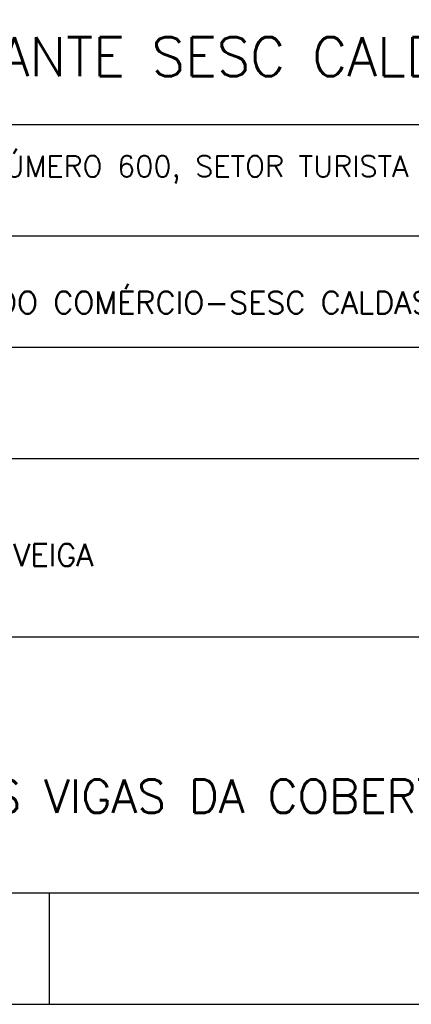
# Model space of a CAD drawing. Extents: x 0 to 84.1, y 0 to 59.4.
# Tile 12 of 17: x 72.4 to 75.9, y 0 to 8.8. Entities that reach past the tile are written whole.
import ezdxf

# ---------------------------------------------------------------- set-up
doc = ezdxf.new("R2010")
doc.units = 0
for name, color, linetype in [('1', 7, 'CONTINUOUS'), ('12', 12, 'CONTINUOUS'), ('4', 4, 'CONTINUOUS')]:
    doc.layers.add(name, color=color, linetype=linetype)
doc.styles.get("Standard").update_dxf_attribs({"font": 'ROMANS.SHX'})

msp = doc.modelspace()

# ---------------------------------------------------------------- linework, layer by layer
at = {"layer": '1', "linetype": 'CONTINUOUS'}
for p, q in [((69.299217, 7.899918), (83.099998, 7.899918)), ((69.299217, 6.90007), (83.099998, 6.90007)), ((69.299217, 5.899948), (83.099998, 5.899948)), ((69.299217, 4.900009), (80.582166, 4.900009)), ((69.299217, 3.300049), (83.099998, 3.300049)), ((72.616505, 1), (72.616505, 0)), ((0, 0), (84.099998, 0))]:
    msp.add_line(p, q, dxfattribs=at)
at = {"layer": '12', "linetype": 'CONTINUOUS'}
msp.add_lwpolyline([(2.5, 1), (83.099998, 1), (83.099998, 58.400009), (2.5, 58.400009), (2.5, 1)], dxfattribs=at)

# ---------------------------------------------------------------- texts
at = {"layer": '1', "linetype": 'CONTINUOUS'}
for s, height, p in [('RUA BALNEÁRIO, NÚMERO 600, SETOR TURISTA I', 0.19, (69.845572, 7.429606)), ('SERVIÇO SOCIAL DO COMÉRCIO-SESC CALDAS NOVAS', 0.2, (69.858241, 6.201439)), ('ENG.CIVIL RICARDO VEIGA', 0.2, (69.653472, 3.934265))]:
    msp.add_text(s, height=height, dxfattribs=at).set_placement(p)
at = {"layer": '4', "linetype": 'CONTINUOUS'}
for s, height, p in [('RESTAURANTE SESC CALDAS NOVAS', 0.35, (70.114173, 8.33551)), ('DETALHES DAS VIGAS DA COBERTURA', 0.3, (69.445322, 1.718384))]:
    msp.add_text(s, height=height, dxfattribs=at).set_placement(p)

doc.saveas('drawing.dxf')
